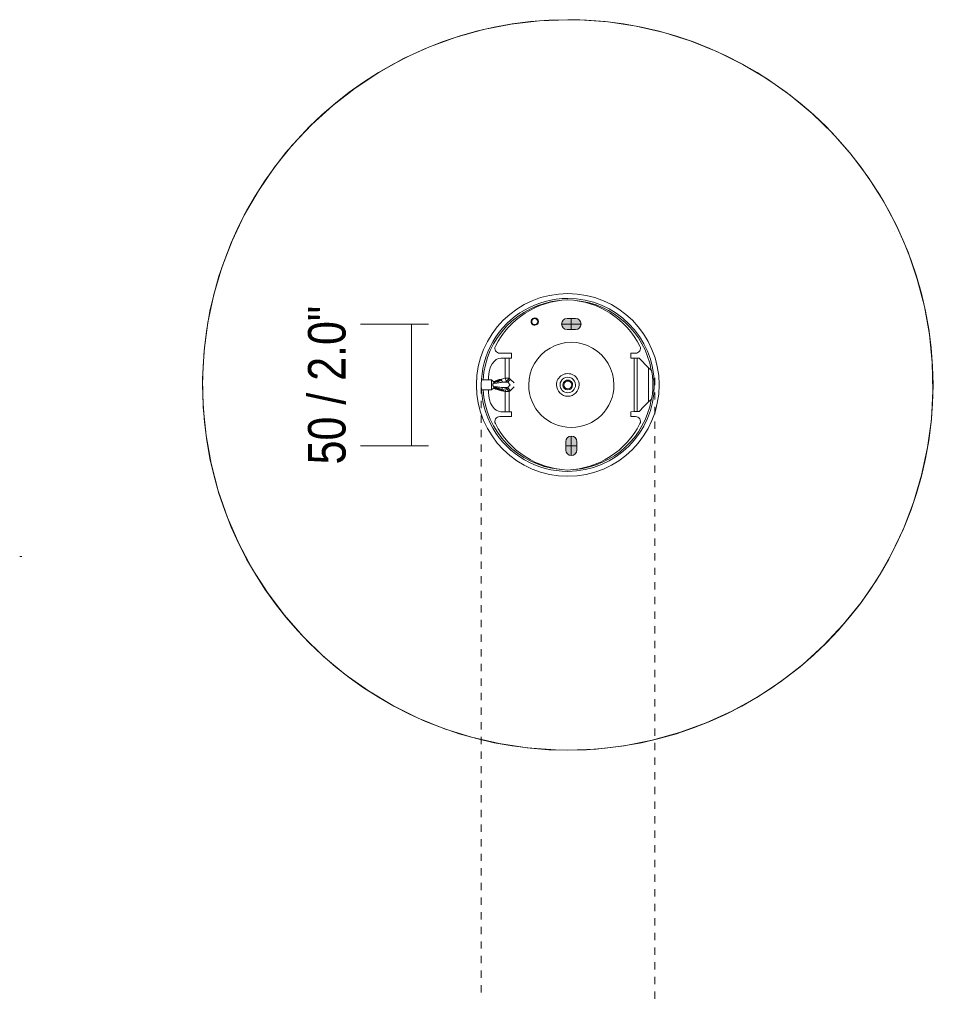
# Model space of a CAD drawing. Header units: millimetres. Extents: x 6445 to 8021, y 62 to 6745.
# Tile 2 of 2: x 7639 to 8021, y 6341 to 6745. Entities that reach past the tile are written whole.
import ezdxf

# ---------------------------------------------------------------- set-up
doc = ezdxf.new("R2010")
doc.units = ezdxf.units.MM
doc.linetypes.add('Dash', pattern=[6, 3, -3])
doc.linetypes.add('Punto', pattern=[4.7625, 0, -4.7625])
for name, color, linetype, lineweight in [('Cotas', 7, 'Continuous', 9), ('Cotas-7', 7, 'Continuous', 9), ('Elementos de detalle', 7, 'Continuous', 9), ('Lighthing Fixture Detail Wide Black', 7, 'Continuous', 20), ('Lighthing Fixture Dim Black SOL', 7, 'Continuous', 9), ('Luminarias', 7, 'Continuous', 20)]:
    doc.layers.add(name, color=color, linetype=linetype, lineweight=lineweight)
doc.layers.add('Lighthing Fixture Dim Grey Dash', color=7, linetype='Dash', lineweight=9, true_color=0xd2d2d2)
doc.layers.add('Ligthing Fixture ADD', color=7, linetype='Punto', lineweight=9, true_color=0xffffff)
doc.styles.add('Arial Narrow', font='ARIALN.TTF', dxfattribs={"height": 15.4})
doc.dimstyles.new('FARO_-_2_2mm_Arial_Narrow_mm_Inch_Left_1', dxfattribs={"dimscale": 304.8, "dimtxt": 15.760837, "dimasz": 0, "dimexe": 0.068898, "dimexo": 0.0625, "dimgap": 0.011483, "dimtad": 1, "dimdec": 0, "dimzin": 0, "dimdsep": 46, "dimtxsty": 'Arial Narrow', "dimblk1": 'NONE', "dimblk2": 'NONE', "dimsah": 1, "dimcen": 0.09, "dimadec": 0, "dimazin": 0, "dimtfac": 1, "dimtdec": 4, "dimtix": 1, "dimtmove": 2, "dimatfit": 3, "dimfxl": 0.022966, "dimfxlon": 1, "dimtvp": 1, "dimtolj": 1, "dimtzin": 0, "dimarcsym": 2})

# ---------------------------------------------------------------- blocks, each defined once
blk = doc.blocks.new('60012 - 60012 MARISOL white pendant lamp-548170-Planta_PDF Fixing Holes')
at = {"lineweight": 9}
for p, q in [((-6.95, -966.85), (-5.92, -965.58)), ((5.92, -965.58), (6.95, -966.85)), ((6.95, -966.85), (-6.95, -966.85)), ((6.95, -966.85), (10.92, -970.66)), ((-13, -972.16), (-13, -974.05)), ((-13, -974.05), (-11, -974.05)), ((-11, -974.05), (-10.97, -972.76)), ((-10.97, -972.76), (10.97, -972.76)), ((-10.94, -971.5), (-10.92, -970.66)), ((-10.94, -971.5), (10.94, -971.5)), ((10.92, -970.66), (10.94, -971.5)), ((10.97, -972.76), (11, -974.05)), ((11, -974.05), (13, -974.05)), ((13, -974.05), (13, -972.16)), ((-0.8, -1021.98), (-2.41, -1023.64)), ((2.41, -1023.64), (0.8, -1021.98)), ((-11, -1023.05), (-13, -1023.05)), ((-13, -1023.05), (-13, -1027.94)), ((-11, -1023.05), (-11, -1024.11)), ((-11, -1024.11), (-11, -1025.65)), ((-11, -1024.11), (-2.77, -1024.11)), ((-11, -1027.43), (-11, -1025.65)), ((-11, -1025.65), (-2.77, -1025.65)), ((-2.41, -1023.64), (-2.77, -1024.11)), ((-2.77, -1024.11), (-2.77, -1025.65)), ((-1.43, -1025.12), (-2.77, -1024.11)), ((-2.77, -1025.65), (-2.41, -1027.23)), ((-1.07, -1024.65), (-1.43, -1025.12)), ((-1.43, -1025.12), (-1.07, -1026.7)), ((-1.07, -1026.7), (-1.07, -1024.65)), ((1.43, -1025.12), (1.07, -1024.65)), ((1.07, -1026.7), (1.07, -1024.65)), ((1.07, -1026.7), (1.43, -1025.12)), ((1.43, -1025.12), (2.77, -1024.11)), ((2.41, -1023.64), (2.77, -1024.11)), ((2.41, -1027.23), (2.77, -1025.65)), ((2.77, -1025.65), (2.77, -1024.11)), ((2.77, -1024.11), (11, -1024.11)), ((2.77, -1025.65), (11, -1025.65)), ((13, -1023.05), (11, -1023.05)), ((11, -1023.05), (11, -1024.11)), ((11, -1024.11), (11, -1025.65)), ((11, -1025.65), (11, -1027.43)), ((13, -1027.94), (13, -1023.05)), ((-2.02, -1032.55), (-3, -1032.55)), ((3, -1032.55), (2.02, -1032.55))]:
    blk.add_line(p, q, dxfattribs=at)
at = {"lineweight": 9, "flags": 128}
for points in [[(-6.95, -966.85), (-8.93, -968.75), (-10.92, -970.66)], [(-1.07, -1024.65), (0, -1023.62), (1.07, -1024.65)]]:
    blk.add_lwpolyline(points, dxfattribs=at)
at = {"lineweight": 9}
for centre, radius, start, end in [((0, -1001.55), 35, 117.0357, 177.5437), ((-15, -972.16), 2, 0, 117.0357), ((15, -972.16), 2, 62.9643, 180), ((0, -1001.55), 35, 2.6053, 62.9643), ((0, -998.55), 17.5, 90, 270), ((0, -998.55), 17.5, 270, 90), ((0, -998.55), 35, 182.4563, 242.9643), ((0, -998.55), 35, 297.0357, 357.3947), ((32.97, -1000.05), 2, 357.3947, 2.6053), ((26, -1013.55), 1.5, 0, 180), ((26, -1013.55), 1.5, 180, 0), ((26, -1013.55), 1.25, 360, 180), ((26, -1013.55), 1.25, 180, 360), ((-15, -1027.94), 2, 242.9643, 0), ((15, -1027.94), 2, 180, 297.0357)]:
    blk.add_arc(centre, radius, start, end, dxfattribs=at)
for centre, major_axis, ratio, start_param, end_param in [((-2.77, -1024.11), (1.95, 0.44), 0.760375, 4.542964, 5.287619), ((-2.41, -1023.64), (-1.6, 1.2), 0.000002, 1.570796, 2.565248), ((-2.41, -1025.69), (1.95, 0.44), 0.760375, 4.542964, 5.287619), ((2.41, -1023.64), (1.6, 1.2), 0.000002, 3.717948, 4.712389), ((2.41, -1025.69), (-1.95, 0.44), 0.760375, 0.995567, 1.740222), ((2.77, -1024.11), (-1.95, 0.44), 0.760375, 0.995567, 1.740222), ((-3, -1027.43), (8, 0), 0.640184, 3.141593, 4.712389), ((3, -1027.43), (8, 0), 0.640184, 4.712389, 6.283185)]:
    blk.add_ellipse(centre, major_axis=major_axis, ratio=ratio, start_param=start_param, end_param=end_param, dxfattribs=at)
for points in [[(5.92, -965.58), (3.96, -965.23), (-0.01, -964.87), (-3.97, -965.23), (-5.92, -965.58)], [(-10.94, -971.5), (-10.94, -971.62), (-10.95, -971.87), (-10.96, -972.3), (-10.97, -972.61), (-10.97, -972.76)], [(10.94, -971.5), (10.94, -971.62), (10.95, -971.87), (10.96, -972.3), (10.97, -972.61), (10.97, -972.76)], [(-2.09, -1027.6), (-2.11, -1027.52), (-2.13, -1027.45), (-2.14, -1027.37)], [(-1.62, -1029.1), (-1.64, -1029.05), (-1.66, -1029.01), (-1.67, -1028.97)], [(-1.49, -1028.38), (-1.54, -1028.24), (-1.58, -1028.09), (-1.62, -1027.95)], [(-1.29, -1029.82), (-1.33, -1029.74), (-1.41, -1029.58), (-1.49, -1029.42), (-1.52, -1029.34)], [(-0.99, -1030.25), (-1.02, -1030.22), (-1.07, -1030.15), (-1.12, -1030.08), (-1.15, -1030.04)], [(-1.03, -1029.57), (-1.06, -1029.52), (-1.09, -1029.46), (-1.11, -1029.4)], [(0.93, -1029.76), (0.91, -1029.8), (0.89, -1029.84), (0.87, -1029.87)], [(1.49, -1028.38), (1.47, -1028.45), (1.45, -1028.52), (1.42, -1028.6)], [(1.67, -1027.77), (1.64, -1027.89), (1.6, -1028), (1.57, -1028.12)], [(1.8, -1028.6), (1.77, -1028.69), (1.74, -1028.78), (1.71, -1028.87)], [(1.79, -1027.3), (1.77, -1027.38), (1.75, -1027.46), (1.73, -1027.54)], [(2.03, -1027.81), (2.01, -1027.91), (1.98, -1028), (1.95, -1028.1)]]:
    blk.add_open_spline(points, degree=3, dxfattribs=at)
for points, knots in [([(2.11, -1027.49), (2.11, -1027.53), (2.06, -1027.73), (1.96, -1028.1), (1.8, -1028.6), (1.66, -1029.02), (1.52, -1029.34), (1.41, -1029.58), (1.29, -1029.82), (1.17, -1030.01), (1.07, -1030.15), (0.99, -1030.25), (0.9, -1030.35), (0.8, -1030.45), (0.67, -1030.55), (0.52, -1030.65), (0.31, -1030.73), (0, -1030.78), (-0.31, -1030.73), (-0.52, -1030.65), (-0.67, -1030.55), (-0.8, -1030.45), (-0.9, -1030.35), (-0.99, -1030.25), (-1.07, -1030.15), (-1.17, -1030.01), (-1.29, -1029.82), (-1.41, -1029.58), (-1.52, -1029.34), (-1.66, -1029.02), (-1.8, -1028.6), (-1.96, -1028.1), (-2.09, -1027.6), (-2.25, -1026.93), (-2.35, -1026.42), (-2.41, -1026.08)], [-0.8604426, -0.8604426, -0.8604426, -0.8604426, -0.85, -0.8, -0.75, -0.7, -0.675, -0.65, -0.625, -0.6, -0.5875, -0.575, -0.5625, -0.55, -0.5375, -0.525, -0.5125, -0.5, -0.4875, -0.475, -0.4625, -0.45, -0.4375, -0.425, -0.4125, -0.4, -0.375, -0.35, -0.325, -0.3, -0.25, -0.2, -0.15, -0.1, 0, 0, 0, 0]), ([(-1.8, -1028.6), (-1.85, -1028.44), (-1.96, -1028.1), (-2.09, -1027.6), (-2.25, -1026.93), (-2.35, -1026.42), (-2.41, -1026.08)], [-0.25, -0.25, -0.25, -0.25, -0.2, -0.15, -0.1, 0, 0, 0, 0]), ([(-0.87, -1029.87), (-0.93, -1029.77), (-1.04, -1029.57), (-1.17, -1029.27), (-1.33, -1028.88), (-1.5, -1028.38), (-1.67, -1027.77), (-1.87, -1026.96), (-2, -1026.35), (-2.08, -1025.94)], [0.59375, 0.59375, 0.59375, 0.59375, 0.625, 0.65625, 0.6875, 0.75, 0.8125, 0.875, 1, 1, 1, 1]), ([(-1.07, -1026.7), (-1.03, -1027.11), (-0.97, -1027.74), (-0.87, -1028.57), (-0.78, -1029.2), (-0.7, -1029.7), (-0.64, -1030.01), (-0.62, -1030.11)], [0, 0, 0, 0, 0.125, 0.1875, 0.25, 0.3125, 0.34375, 0.34375, 0.34375, 0.34375]), ([(0.62, -1030.11), (0.64, -1030.01), (0.7, -1029.7), (0.78, -1029.2), (0.87, -1028.57), (0.97, -1027.74), (1.03, -1027.11), (1.07, -1026.7)], [0.65625, 0.65625, 0.65625, 0.65625, 0.6875, 0.75, 0.8125, 0.875, 1, 1, 1, 1]), ([(-2.41, -1027.23), (-2.09, -1028.52), (-1.69, -1029.76), (-1.32, -1030.56), (-1.26, -1030.68)], [0, 0, 0, 0, 0.2, 0.2416027, 0.2416027, 0.2416027, 0.2416027]), ([(-1.9, -1028.27), (-1.92, -1028.21), (-1.97, -1028.06), (-2.01, -1027.91), (-2.03, -1027.81)], [-0.2166565, -0.2166565, -0.2166565, -0.2166565, -0.2, -0.17074551, -0.17074551, -0.17074551, -0.17074551]), ([(-1.24, -1029.1), (-1.26, -1029.06), (-1.33, -1028.87), (-1.39, -1028.68), (-1.44, -1028.53)], [0.67467096, 0.67467096, 0.67467096, 0.67467096, 0.6875, 0.73432768, 0.73432768, 0.73432768, 0.73432768]), ([(1.47, -1029.46), (1.45, -1029.5), (1.39, -1029.62), (1.29, -1029.82), (1.2, -1029.97), (1.15, -1030.04)], [-0.66247245, -0.66247245, -0.66247245, -0.66247245, -0.65, -0.625, -0.6, -0.6, -0.6, -0.6]), ([(1.34, -1028.84), (1.32, -1028.88), (1.29, -1028.97), (1.26, -1029.05), (1.25, -1029.08)], [0.29793894, 0.29793894, 0.29793894, 0.29793894, 0.3125, 0.32352709, 0.32352709, 0.32352709, 0.32352709]), ([(1.26, -1030.68), (1.31, -1030.57), (1.67, -1029.77), (2.07, -1028.54), (2.41, -1027.23)], [0.7624172, 0.7624172, 0.7624172, 0.7624172, 0.8, 1, 1, 1, 1])]:
    blk.add_open_spline(points, degree=3, knots=knots, dxfattribs=at)
at = {"layer": 'Luminarias'}
for p, q in [((-2.02, -1031.34), (-1.28, -1030.47)), ((-1.14, -1030.29), (-0.74, -1029.82)), ((0.72, -1029.8), (2.02, -1031.34)), ((-2.02, -1035.24), (-2.02, -1031.34)), ((-2.02, -1031.34), (0, -1031.34)), ((0, -1031.34), (2.02, -1031.34)), ((2.02, -1031.34), (2.02, -1035.24)), ((-1.49, -1037.43), (-2.02, -1037.43)), ((2.02, -1037.43), (1.49, -1037.43))]:
    blk.add_line(p, q, dxfattribs=at)
at = {"layer": 'Luminarias', "flags": 128}
for points in [[(-149.99, -1000), (-149.54, -988.36), (-148.18, -976.78), (-145.93, -965.35), (-142.8, -954.13), (-138.81, -943.18), (-133.98, -932.58), (-128.34, -922.38), (-121.93, -912.65), (-114.78, -903.45), (-106.94, -894.83), (-98.45, -886.85), (-89.37, -879.55), (-79.75, -872.97), (-69.65, -867.16), (-59.13, -862.16), (-48.25, -857.98), (-37.08, -854.67), (-25.69, -852.23), (-14.14, -850.68), (-2.5, -850.03), (9.14, -850.29), (20.74, -851.45), (32.21, -853.51), (43.48, -856.45), (54.49, -860.26), (65.18, -864.91), (75.47, -870.38), (85.3, -876.63), (94.62, -883.62), (103.37, -891.32), (111.49, -899.67), (118.95, -908.63), (125.68, -918.14), (131.65, -928.14), (136.84, -938.58), (141.19, -949.39), (144.69, -960.5), (147.32, -971.85), (149.06, -983.37), (149.91, -994.99), (149.99, -1000)], [(149.99, -1000), (149.54, -1011.64), (148.18, -1023.22), (145.93, -1034.65), (142.8, -1045.87), (138.81, -1056.82), (133.98, -1067.42), (128.34, -1077.62), (121.93, -1087.35), (114.78, -1096.55), (106.94, -1105.17), (98.45, -1113.15), (89.37, -1120.45), (79.75, -1127.03), (69.65, -1132.84), (59.13, -1137.84), (48.25, -1142.02), (37.08, -1145.33), (25.69, -1147.77), (14.14, -1149.32), (2.5, -1149.97), (-9.14, -1149.71), (-20.74, -1148.55), (-32.21, -1146.49), (-43.48, -1143.55), (-54.49, -1139.74), (-65.18, -1135.09), (-75.47, -1129.62), (-85.3, -1123.37), (-94.62, -1116.38), (-103.37, -1108.68), (-111.49, -1100.33), (-118.95, -1091.37), (-125.68, -1081.86), (-131.65, -1071.86), (-136.84, -1061.42), (-141.19, -1050.61), (-144.69, -1039.5), (-147.32, -1028.15), (-149.06, -1016.63), (-149.91, -1005.01), (-149.99, -1000)]]:
    blk.add_lwpolyline(points, dxfattribs=at)
at = {"layer": 'Luminarias'}
for radius, start, end in [(149.99, 360, 180), (37.52, 360, 180), (35.52, 0, 180), (34.82, 100.0834, 174.6918), (34.82, 5.2398, 79.9166), (4.65, 90, 270), (3.19, 90, 270), (2, 90, 270), (1.6, 90, 270), (4.65, 270, 90), (3.19, 270, 90), (2, 270, 90), (1.6, 270, 90), (149.99, 180, 360), (37.52, 180, 360), (35.52, 180, 0), (34.82, 185.7203, 266.6706), (34.82, 273.3294, 354.3613)]:
    blk.add_arc((0, -1000), radius, start, end, dxfattribs=at)
blk = doc.blocks.new('DIMBLOCK6-Planta_PDF Fixing Holes')
at = {"layer": 'Cotas-7', "color": 251, "true_color": 0x5b5b5b}
for p, q in [((7799.89, 6620.46), (7778.89, 6620.46)), ((7799.89, 6620.46), (7799.89, 6570.46)), ((7799.89, 6620.46), (7806.89, 6620.46)), ((7799.89, 6570.46), (7778.89, 6570.46)), ((7799.89, 6570.46), (7806.89, 6570.46))]:
    blk.add_line(p, q, dxfattribs=at)
at = {"layer": 'Cotas-7', "color": 0, "insert": (7757.41, 6562.81), "char_height": 15.4, "width": 78.3539, "attachment_point": 1, "rotation": 90, "line_spacing_factor": 0.974696, "style": 'Arial Narrow'}
blk.add_mtext('50 / 2.0"', dxfattribs=at)
blk = doc.blocks.new('_None')

msp = doc.modelspace()

# ---------------------------------------------------------------- hatches: boundary and pattern name
at = {"layer": 'Elementos de detalle', "true_color": 0xc0c0c0}
h = msp.add_hatch(color=9, dxfattribs=at)
h.paths.add_polyline_path([(7865.53, 6566.46), (7866.11, 6566.53), (7866.65, 6566.76), (7867.12, 6567.12), (7867.48, 6567.58), (7867.7, 6568.12), (7867.78, 6568.71), (7867.7, 6572.79), (7867.48, 6573.33), (7867.12, 6573.8), (7866.65, 6574.15), (7866.11, 6574.38), (7865.53, 6574.46), (7864.95, 6574.38), (7864.4, 6574.15), (7863.94, 6573.8), (7863.58, 6573.33), (7863.35, 6572.79), (7863.28, 6572.21), (7863.35, 6568.12), (7863.58, 6567.58), (7863.94, 6567.12), (7864.4, 6566.76), (7864.95, 6566.53)])
h.paths.add_polyline_path([(7863.78, 6618.21), (7867.86, 6618.28), (7868.4, 6618.51), (7868.87, 6618.87), (7869.23, 6619.33), (7869.45, 6619.87), (7869.53, 6620.46), (7869.45, 6621.04), (7869.23, 6621.58), (7868.84, 6622.07), (7868.4, 6622.4), (7867.86, 6622.63), (7867.28, 6622.71), (7863.2, 6622.63), (7862.65, 6622.4), (7862.19, 6622.05), (7861.83, 6621.58), (7861.6, 6621.04), (7861.53, 6620.46), (7861.6, 6619.87), (7861.83, 6619.33), (7862.19, 6618.87), (7862.65, 6618.51), (7863.2, 6618.28)])

# ---------------------------------------------------------------- linework, layer by layer
at = {"layer": 'Lighthing Fixture Detail Wide Black'}
for p, q in [((7869.53, 6620.46), (7861.53, 6620.46)), ((7867.28, 6622.71), (7863.78, 6622.71)), ((7865.53, 6618.21), (7865.53, 6622.71)), ((7863.78, 6618.21), (7867.28, 6618.21)), ((7863.28, 6572.21), (7863.28, 6568.71)), ((7867.78, 6568.71), (7867.78, 6572.21)), ((7638.98, 6524.95), (7639.81, 6524.95))]:
    msp.add_line(p, q, dxfattribs=at)
for centre, start, end in [((7863.78, 6620.46), 90, 270), ((7867.28, 6620.46), 270, 90), ((7865.53, 6572.21), 0, 180), ((7865.53, 6568.71), 180, 360)]:
    msp.add_arc(centre, 2.25, start, end, dxfattribs=at)
at = {"layer": 'Lighthing Fixture Dim Black SOL'}
for p, q in [((7865.53, 6566.46), (7865.53, 6574.46)), ((7867.78, 6570.46), (7863.28, 6570.46))]:
    msp.add_line(p, q, dxfattribs=at)
at = {"layer": 'Lighthing Fixture Dim Grey Dash'}
for p, q in [((7828.53, 6594.95), (7828.53, 6344.95)), ((7899.84, 6598.41), (7899.84, 6341.1))]:
    msp.add_line(p, q, dxfattribs=at)
at = {"layer": 'Ligthing Fixture ADD'}
msp.add_line((7998.08, 6658.57), (8002.04, 6658.57), dxfattribs=at)

# ---------------------------------------------------------------- block references
at = {"layer": 'Luminarias', "extrusion": (0, 0, -1), "rotation": 89.99999999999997}
msp.add_blockref('60012 - 60012 MARISOL white pendant lamp-548170-Planta_PDF Fixing Holes', (-8864.08, 6595.46), dxfattribs=at)

# ---------------------------------------------------------------- dimensions: what is measured, and where the dimension line sits
at = {"layer": 'Cotas', "color": 251, "true_color": 0x5b5b5b}
dim = msp.add_linear_dim(base=(7799.89, 6570.46), p1=(7806.89, 6620.46), p2=(7806.89, 6570.46), angle=90, dimstyle='FARO_-_2_2mm_Arial_Narrow_mm_Inch_Left_1', override={"dimpost": '<>', "dimfxl": 50}, dxfattribs=at)
dim.commit()
dim.dimension.update_dxf_attribs({"geometry": 'DIMBLOCK6-Planta_PDF Fixing Holes', "text_midpoint": (7767.68, 6601.99), "dimtype": 160, "text_rotation": 90})

doc.saveas('drawing.dxf')
